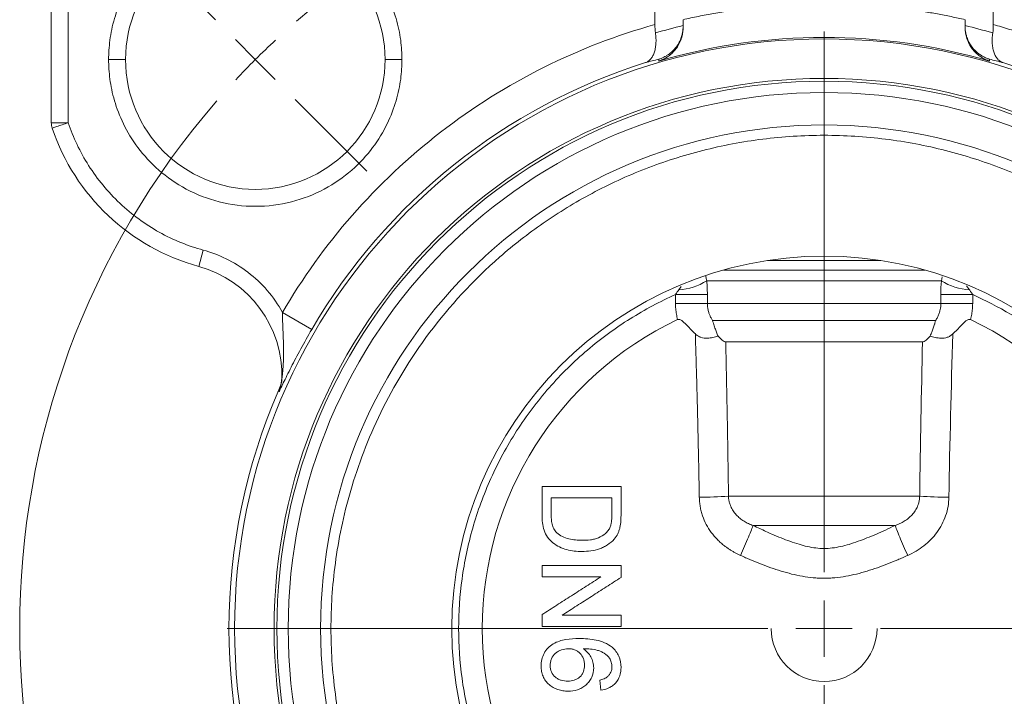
# Model space of a CAD drawing. Header units: millimetres. Extents: x 181 to 746, y 52 to 776.
# Tile 4 of 9: x 186 to 274, y 480 to 540. Entities that reach past the tile are written whole.
import ezdxf

# ---------------------------------------------------------------- set-up
doc = ezdxf.new("R2010")
doc.units = ezdxf.units.MM

# ---------------------------------------------------------------- blocks, each defined once
blk = doc.blocks.new('SW_CENTERMARKSYMBOL_2')
at = {"color": 0, "linetype": 'Continuous', "lineweight": 0}
for p, q in [((-3.536, 3.536), (-9.899, 9.899)), ((0, 0), (-1.768, 1.768)), ((50.417, -45.417), (50.417, 2.5)), ((0, 0), (1.768, -1.768)), ((3.536, -3.536), (9.899, -9.899)), ((50.417, -50.417), (50.417, -47.917)), ((45.417, -50.417), (-2.5, -50.417)), ((50.417, -50.417), (47.917, -50.417)), ((50.417, -50.417), (50.417, -52.917)), ((50.417, -50.417), (52.917, -50.417)), ((55.417, -50.417), (103.333, -50.417)), ((50.417, -55.417), (50.417, -103.333))]:
    blk.add_line(p, q, dxfattribs=at)
for start, end in [(49.01794, 130.98206), (132.99103, 135), (135, 137.00897), (139.01794, 220.98206)]:
    blk.add_arc((50.417, -50.417), 71.3, start, end, dxfattribs=at)

msp = doc.modelspace()

# ---------------------------------------------------------------- linework, layer by layer
at = {"color": 7, "linetype": 'Continuous', "lineweight": 15}
for p, q in [((242.695, 539.28), (242.695, 556.487)), ((272.695, 556.487), (272.695, 539.28)), ((189.195, 530.583), (189.195, 543.635)), ((190.695, 530.583), (190.695, 543.635)), ((243.035, 536.045), (243.032, 536.208)), ((272.358, 536.208), (272.356, 536.045)), ((190.695, 530.583), (189.195, 530.583)), ((202.664, 519.292), (202.269, 517.845)), ((262.692, 518.376), (252.698, 518.376)), ((247.301, 516.574), (268.089, 516.574)), ((244.526, 515.349), (244.526, 514.56)), ((247.348, 514.56), (247.348, 515.349)), ((268.043, 515.349), (268.043, 514.56)), ((270.865, 515.349), (268.043, 515.349)), ((270.865, 514.56), (270.865, 515.349)), ((244.526, 514.56), (247.348, 514.56)), ((268.043, 514.56), (247.348, 514.56)), ((212.279, 512.265), (209.689, 513.777)), ((247.808, 513.06), (267.583, 513.06)), ((266.418, 511.158), (248.972, 511.158)), ((209.626, 507.885), (209.626, 507.853)), ((266.171, 497.488), (249.22, 497.488)), ((251.403, 494.89), (263.987, 494.89)), ((232.695, 491.333), (232.695, 490.346)), ((239.695, 490.29), (239.695, 491.333)), ((232.695, 486.992), (232.695, 485.949)), ((239.695, 485.949), (239.695, 486.936)), ((237.811, 481.192), (237.9, 480.295))]:
    msp.add_line(p, q, dxfattribs=at)
at = {"color": 8, "linetype": 'Continuous', "lineweight": 15}
for p, q in [((248.767, 517.526), (266.623, 517.526)), ((268.089, 516.574), (268.172, 516.914)), ((244.805, 515.784), (245.032, 516.074)), ((270.328, 516.113), (270.585, 515.784))]:
    msp.add_line(p, q, dxfattribs=at)
at = {"color": 7, "linetype": 'Continuous', "lineweight": 15, "flags": 128}
msp.add_lwpolyline([(247.348, 515.349), (247.159, 515.349), (246.91, 515.349), (246.604, 515.349), (246.25, 515.349), (245.855, 515.349), (245.43, 515.349), (244.983, 515.349), (244.526, 515.349)], dxfattribs=at)
at = {"color": 7, "linetype": 'Continuous', "lineweight": 15}
for radius in [52.25, 48.75, 48.5, 33]:
    msp.add_circle((257.695, 485.756), radius, dxfattribs=at)
for centre, radius, start, end in [((207.278, 536.173), 11.5, 0, 180), ((257.695, 485.756), 52.382, 73.74714, 106.25286), ((207.278, 536.173), 11.5, 180, 0), ((257.695, 485.756), 52.587, 107.51843, 149.72867), ((257.695, 485.756), 52.587, 30.27133, 72.48157), ((257.695, 485.756), 47.5, 0, 180), ((190.695, 530.583), 1.5, 180, 198.62729), ((207.278, 536.173), 19, 198.62729, 254.71129), ((257.695, 485.756), 44.625, 0, 180), ((199.632, 508.199), 10, 358.01864, 74.71129), ((244.531, 520.99), 5.212, 273.02086, 302.10602), ((270.86, 520.99), 5.212, 237.89398, 266.97914), ((257.695, 485.756), 30.3, 115.37794, 244.62206), ((257.695, 485.756), 30.3, 295.37794, 64.62206), ((206.638, 507.957), 2.99, 336.43188, 358.01758), ((257.695, 485.756), 52.75, 156.34188, 203.65812), ((246.083, 547.679), 50.288, 270.62708, 273.57603), ((269.307, 547.679), 50.288, 266.42397, 269.37292), ((257.695, 485.756), 47.5, 180, 360), ((257.695, 485.756), 44.625, 180, 0), ((257.695, 485.756), 4.691, 180, 360)]:
    msp.add_arc(centre, radius, start, end, dxfattribs=at)
for points, knots in [([(194.278, 536.173), (194.278, 536.715), (194.312, 537.29), (194.475, 538.507), (194.604, 539.147), (194.993, 540.479), (195.252, 541.169), (195.934, 542.57), (196.358, 543.28), (197.398, 544.666), (198.015, 545.343), (199.446, 546.592), (200.261, 547.164), (202.061, 548.123), (203.045, 548.51), (205.112, 549.035), (206.195, 549.173), (208.362, 549.173), (209.445, 549.035), (211.512, 548.51), (212.496, 548.123), (214.296, 547.164), (215.111, 546.592), (216.542, 545.343), (217.158, 544.666), (218.198, 543.28), (218.623, 542.57), (219.305, 541.169), (219.564, 540.479), (219.953, 539.147), (220.082, 538.507), (220.245, 537.29), (220.278, 536.715), (220.278, 536.173)], [0, 0, 0, 0, 0.0625, 0.0625, 0.125, 0.125, 0.1875, 0.1875, 0.25, 0.25, 0.3125, 0.3125, 0.375, 0.375, 0.4375, 0.4375, 0.5, 0.5, 0.5625, 0.5625, 0.625, 0.625, 0.6875, 0.6875, 0.75, 0.75, 0.8125, 0.8125, 0.875, 0.875, 0.9375, 0.9375, 1, 1, 1, 1]), ([(245.195, 539.709), (245.422, 539.76), (245.876, 539.864), (246.56, 540.008), (247.244, 540.144), (247.93, 540.272), (248.618, 540.39), (249.307, 540.5), (249.998, 540.602), (250.69, 540.694), (252.199, 540.877), (254.533, 541.078), (257.695, 541.168), (260.857, 541.078), (263.377, 540.861), (265.254, 540.624), (266.497, 540.439), (267.735, 540.225), (268.969, 539.984), (269.786, 539.801), (270.195, 539.709)], [0, 0, 0, 0, 0.027708, 0.055401, 0.083083, 0.11076, 0.138434, 0.166112, 0.193796, 0.221492, 0.249205, 0.374592, 0.500002, 0.62539, 0.750799, 0.800662, 0.850487, 0.900302, 0.950131, 1, 1, 1, 1]), ([(209.689, 513.777), (211.44, 516.777), (213.508, 519.669), (218.213, 525.047), (220.851, 527.533), (226.56, 531.945), (229.631, 533.87), (236.025, 537.069), (239.347, 538.342), (242.695, 539.28)], [0, 0, 0, 0, 0.25, 0.25, 0.5, 0.5, 0.75, 0.75, 1, 1, 1, 1]), ([(242.748, 538.533), (242.754, 538.491), (242.765, 538.407), (242.778, 538.283), (242.788, 538.158), (242.797, 537.995), (242.799, 537.795), (242.786, 537.49), (242.737, 537.134), (242.633, 536.763), (242.489, 536.45), (242.34, 536.241), (242.206, 536.107), (242.096, 536.02), (241.983, 535.951), (241.903, 535.919), (241.866, 535.904)], [0, 0, 0, 0, 0.030795, 0.061896, 0.093292, 0.124969, 0.186619, 0.250124, 0.374935, 0.500233, 0.624963, 0.750252, 0.812708, 0.874971, 0.942736, 1, 1, 1, 1]), ([(245.195, 539.107), (245.194, 539.054), (245.193, 538.947), (245.179, 538.787), (245.158, 538.625), (245.127, 538.463), (245.087, 538.301), (245.008, 538.044), (244.858, 537.692), (244.597, 537.281), (244.271, 536.915), (243.96, 536.66), (243.69, 536.489), (243.478, 536.377), (243.259, 536.281), (243.108, 536.233), (243.032, 536.208)], [0, 0, 0, 0, 0.040215, 0.081069, 0.122521, 0.164525, 0.207032, 0.249989, 0.370026, 0.499804, 0.624755, 0.749507, 0.812675, 0.87482, 0.937554, 1, 1, 1, 1]), ([(243.035, 536.045), (243.075, 536.058), (243.161, 536.087), (243.295, 536.139), (243.453, 536.21), (243.629, 536.302), (243.877, 536.455), (244.171, 536.683), (244.493, 537.016), (244.773, 537.412), (244.964, 537.8), (245.079, 538.141), (245.137, 538.384), (245.172, 538.603), (245.192, 538.797), (245.194, 538.927), (245.195, 538.991)], [0, 0, 0, 0, 0.03748, 0.079228, 0.125337, 0.187992, 0.250739, 0.37527, 0.499596, 0.624914, 0.749475, 0.813892, 0.874944, 0.917749, 0.95942, 1, 1, 1, 1]), ([(272.358, 536.208), (272.314, 536.222), (272.22, 536.251), (272.071, 536.308), (271.895, 536.386), (271.7, 536.489), (271.422, 536.666), (271.111, 536.922), (270.787, 537.29), (270.532, 537.693), (270.36, 538.096), (270.26, 538.46), (270.205, 538.784), (270.199, 539), (270.195, 539.107)], [0, 0, 0, 0, 0.036198, 0.077883, 0.125242, 0.187414, 0.250637, 0.383691, 0.500378, 0.630127, 0.750167, 0.83557, 0.918974, 1, 1, 1, 1]), ([(270.195, 538.991), (270.196, 538.943), (270.197, 538.846), (270.208, 538.701), (270.225, 538.556), (270.257, 538.369), (270.312, 538.141), (270.427, 537.8), (270.617, 537.412), (270.898, 537.016), (271.219, 536.683), (271.513, 536.455), (271.762, 536.302), (271.96, 536.199), (272.157, 536.112), (272.293, 536.066), (272.356, 536.045)], [0, 0, 0, 0, 0.030339, 0.061283, 0.092855, 0.125071, 0.186122, 0.250539, 0.375099, 0.500416, 0.62474, 0.749271, 0.812017, 0.874671, 0.942188, 1, 1, 1, 1]), ([(273.524, 535.904), (273.501, 535.913), (273.45, 535.933), (273.372, 535.972), (273.282, 536.029), (273.184, 536.107), (273.051, 536.241), (272.902, 536.45), (272.758, 536.763), (272.654, 537.134), (272.605, 537.49), (272.591, 537.795), (272.594, 538.035), (272.61, 538.28), (272.632, 538.449), (272.643, 538.533)], [0, 0, 0, 0, 0.037037, 0.07867, 0.125045, 0.187309, 0.249767, 0.375059, 0.499792, 0.625092, 0.749906, 0.813413, 0.875064, 0.938121, 1, 1, 1, 1]), ([(272.695, 539.28), (272.936, 539.211), (273.418, 539.074), (274.137, 538.856), (274.854, 538.629), (275.566, 538.393), (276.276, 538.146), (276.983, 537.89), (278.283, 537.399), (280.158, 536.624), (282.579, 535.485), (284.95, 534.227), (288.042, 532.388), (291.739, 529.808), (295.167, 526.882), (297.725, 524.354), (299.54, 522.378), (301.252, 520.324), (302.588, 518.556), (303.6, 517.111), (304.328, 516.017), (305.032, 514.907), (305.478, 514.154), (305.702, 513.777)], [0, 0, 0, 0, 0.017584, 0.03516, 0.052731, 0.070302, 0.087875, 0.105453, 0.123039, 0.185402, 0.247776, 0.310719, 0.373674, 0.500115, 0.626541, 0.689461, 0.752394, 0.814721, 0.87706, 0.907801, 0.938527, 0.969254, 1, 1, 1, 1]), ([(220.278, 536.173), (220.278, 535.631), (220.245, 535.055), (220.082, 533.839), (219.953, 533.199), (219.564, 531.867), (219.305, 531.177), (218.623, 529.776), (218.198, 529.066), (217.158, 527.68), (216.542, 527.003), (215.111, 525.754), (214.296, 525.182), (212.496, 524.223), (211.512, 523.835), (209.445, 523.31), (208.362, 523.173), (206.195, 523.173), (205.112, 523.31), (203.045, 523.835), (202.061, 524.223), (200.261, 525.182), (199.446, 525.754), (198.015, 527.003), (197.398, 527.68), (196.358, 529.066), (195.934, 529.776), (195.252, 531.177), (194.993, 531.867), (194.604, 533.199), (194.475, 533.839), (194.312, 535.055), (194.278, 535.631), (194.278, 536.173)], [0, 0, 0, 0, 0.0625, 0.0625, 0.125, 0.125, 0.1875, 0.1875, 0.25, 0.25, 0.3125, 0.3125, 0.375, 0.375, 0.4375, 0.4375, 0.5, 0.5, 0.5625, 0.5625, 0.625, 0.625, 0.6875, 0.6875, 0.75, 0.75, 0.8125, 0.8125, 0.875, 0.875, 0.9375, 0.9375, 1, 1, 1, 1]), ([(194.278, 536.173), (194.455, 536.173), (194.646, 536.173), (195.015, 536.173), (195.193, 536.173), (195.486, 536.173), (195.6, 536.173), (195.746, 536.173), (195.778, 536.173), (195.778, 536.173)], [0, 0, 0, 0, 0.25, 0.25, 0.5, 0.5, 0.75, 0.75, 1, 1, 1, 1]), ([(220.278, 536.173), (220.102, 536.173), (219.911, 536.173), (219.542, 536.173), (219.364, 536.173), (219.071, 536.173), (218.957, 536.173), (218.811, 536.173), (218.778, 536.173), (218.778, 536.173)], [0, 0, 0, 0, 0.25, 0.25, 0.5, 0.5, 0.75, 0.75, 1, 1, 1, 1]), ([(241.866, 535.904), (242.058, 535.956), (242.447, 536.061), (242.836, 536.159), (243.032, 536.208)], [0, 0, 0, 0, 0.495129, 1, 1, 1, 1]), ([(272.358, 536.208), (272.555, 536.159), (272.944, 536.061), (273.332, 535.956), (273.524, 535.904)], [0, 0, 0, 0, 0.504878, 1, 1, 1, 1]), ([(189.274, 530.104), (189.274, 530.104), (189.304, 530.114), (189.443, 530.161), (189.551, 530.198), (189.829, 530.291), (189.997, 530.348), (190.347, 530.466), (190.528, 530.527), (190.695, 530.583)], [0, 0, 0, 0, 0.25, 0.25, 0.5, 0.5, 0.75, 0.75, 1, 1, 1, 1]), ([(190.695, 530.583), (191.133, 529.284), (191.739, 527.997), (193.278, 525.576), (194.21, 524.443), (196.329, 522.444), (197.515, 521.579), (200.022, 520.184), (201.341, 519.654), (202.664, 519.292)], [0, 0, 0, 0, 0.25, 0.25, 0.5, 0.5, 0.75, 0.75, 1, 1, 1, 1]), ([(301.404, 485.756), (301.404, 487.577), (301.291, 489.514), (300.743, 493.603), (300.308, 495.757), (299.003, 500.233), (298.132, 502.555), (295.836, 507.264), (294.411, 509.65), (290.914, 514.313), (288.841, 516.588), (285.232, 519.737), (283.947, 520.743), (281.219, 522.632), (279.776, 523.516), (276.752, 525.129), (275.169, 525.859), (271.889, 527.133), (270.192, 527.679), (266.716, 528.561), (264.938, 528.899), (261.338, 529.351), (259.516, 529.465), (255.874, 529.465), (254.053, 529.351), (250.453, 528.899), (248.674, 528.561), (245.198, 527.679), (243.501, 527.133), (240.221, 525.859), (238.639, 525.129), (235.614, 523.516), (234.172, 522.632), (231.444, 520.743), (230.158, 519.737), (226.549, 516.588), (224.477, 514.313), (220.98, 509.65), (219.554, 507.264), (217.259, 502.555), (216.388, 500.233), (215.082, 495.757), (214.647, 493.603), (214.099, 489.514), (213.986, 487.577), (213.986, 485.756)], [0, 0, 0, 0, 0.0625, 0.0625, 0.125, 0.125, 0.1875, 0.1875, 0.25, 0.25, 0.3125, 0.3125, 0.34375, 0.34375, 0.375, 0.375, 0.40625, 0.40625, 0.4375, 0.4375, 0.46875, 0.46875, 0.5, 0.5, 0.53125, 0.53125, 0.5625, 0.5625, 0.59375, 0.59375, 0.625, 0.625, 0.65625, 0.65625, 0.6875, 0.6875, 0.75, 0.75, 0.8125, 0.8125, 0.875, 0.875, 0.9375, 0.9375, 1, 1, 1, 1]), ([(202.664, 519.292), (203.343, 519.107), (204.027, 518.852), (205.364, 518.196), (206.017, 517.795), (207.245, 516.853), (207.82, 516.312), (208.851, 515.118), (209.307, 514.465), (209.689, 513.777)], [0, 0, 0, 0, 0.25, 0.25, 0.5, 0.5, 0.75, 0.75, 1, 1, 1, 1]), ([(244.526, 515.349), (244.581, 515.426), (244.683, 515.566), (244.767, 515.716), (244.805, 515.784)], [0, 0, 0, 0, 0.541633, 1, 1, 1, 1]), ([(247.301, 516.574), (247.306, 516.509), (247.316, 516.377), (247.327, 516.177), (247.336, 515.974), (247.343, 515.769), (247.347, 515.56), (247.347, 515.42), (247.348, 515.349)], [0, 0, 0, 0, 0.163127, 0.327324, 0.492855, 0.659979, 0.828946, 1, 1, 1, 1]), ([(270.585, 515.784), (270.603, 515.752), (270.64, 515.683), (270.706, 515.578), (270.78, 515.465), (270.836, 515.389), (270.865, 515.349)], [0, 0, 0, 0, 0.218221, 0.457475, 0.718007, 1, 1, 1, 1]), ([(225.304, 485.756), (225.304, 487.202), (225.401, 488.68), (225.811, 491.661), (226.124, 493.163), (226.976, 496.146), (227.515, 497.626), (228.817, 500.513), (229.579, 501.919), (231.308, 504.61), (232.275, 505.894), (234.38, 508.298), (235.519, 509.418), (237.925, 511.463), (239.193, 512.388), (241.81, 514.027), (243.16, 514.742), (244.526, 515.349)], [0, 0, 0, 0, 0.125, 0.125, 0.25, 0.25, 0.375, 0.375, 0.5, 0.5, 0.625, 0.625, 0.75, 0.75, 0.875, 0.875, 1, 1, 1, 1]), ([(270.865, 515.349), (271.991, 514.848), (273.131, 514.264), (275.409, 512.907), (276.546, 512.136), (278.777, 510.389), (279.872, 509.414), (281.97, 507.255), (282.974, 506.071), (284.837, 503.505), (285.697, 502.122), (287.219, 499.182), (287.882, 497.626), (288.963, 494.385), (289.381, 492.701), (289.943, 489.263), (290.087, 487.509), (290.087, 484.003), (289.943, 482.25), (289.381, 478.812), (288.963, 477.127), (287.882, 473.886), (287.219, 472.33), (285.697, 469.391), (284.837, 468.008), (282.974, 465.441), (281.97, 464.257), (279.872, 462.099), (278.777, 461.124), (276.546, 459.377), (275.409, 458.605), (273.131, 457.249), (271.991, 456.664), (270.865, 456.163)], [0, 0, 0, 0, 0.0625, 0.0625, 0.125, 0.125, 0.1875, 0.1875, 0.25, 0.25, 0.3125, 0.3125, 0.375, 0.375, 0.4375, 0.4375, 0.5, 0.5, 0.5625, 0.5625, 0.625, 0.625, 0.6875, 0.6875, 0.75, 0.75, 0.8125, 0.8125, 0.875, 0.875, 0.9375, 0.9375, 1, 1, 1, 1]), ([(244.709, 513.132), (244.69, 513.21), (244.651, 513.366), (244.606, 513.603), (244.57, 513.84), (244.544, 514.079), (244.529, 514.319), (244.527, 514.48), (244.526, 514.56)], [0, 0, 0, 0, 0.167325, 0.333983, 0.500277, 0.666508, 0.832982, 1, 1, 1, 1]), ([(247.348, 514.56), (247.349, 514.507), (247.35, 514.401), (247.365, 514.243), (247.389, 514.086), (247.422, 513.93), (247.474, 513.743), (247.552, 513.526), (247.666, 513.285), (247.76, 513.135), (247.808, 513.06)], [0, 0, 0, 0, 0.099539, 0.199175, 0.298853, 0.398522, 0.498129, 0.665213, 0.832564, 1, 1, 1, 1]), ([(267.583, 513.06), (267.611, 513.104), (267.669, 513.193), (267.745, 513.332), (267.813, 513.475), (267.873, 513.622), (267.936, 513.806), (267.993, 514.03), (268.035, 514.294), (268.04, 514.471), (268.043, 514.56)], [0, 0, 0, 0, 0.099812, 0.199618, 0.299383, 0.399067, 0.498629, 0.665759, 0.832966, 1, 1, 1, 1]), ([(268.043, 514.56), (268.14, 514.56), (268.282, 514.56), (268.653, 514.56), (268.882, 514.56), (269.399, 514.56), (269.687, 514.56), (270.276, 514.56), (270.577, 514.56), (270.865, 514.56)], [0, 0, 0, 0, 0.25, 0.25, 0.5, 0.5, 0.75, 0.75, 1, 1, 1, 1]), ([(270.865, 514.56), (270.864, 514.48), (270.862, 514.319), (270.846, 514.079), (270.821, 513.84), (270.785, 513.603), (270.739, 513.366), (270.701, 513.21), (270.681, 513.132)], [0, 0, 0, 0, 0.1670082, 0.3334759, 0.4997054, 0.6660007, 0.8326651, 1, 1, 1, 1]), ([(209.626, 507.853), (209.626, 507.851), (209.626, 507.847), (209.627, 507.851), (209.629, 507.863), (209.633, 507.886), (209.643, 507.951), (209.659, 508.071), (209.68, 508.245), (209.705, 508.485), (209.732, 508.8), (209.756, 509.174), (209.772, 509.551), (209.784, 510.055), (209.782, 510.689), (209.76, 511.453), (209.733, 512.098), (209.712, 512.613), (209.698, 513.007), (209.689, 513.391), (209.689, 513.652), (209.689, 513.777)], [0, 0, 0, 0, 0.005224, 0.010432, 0.015898, 0.023255, 0.031745, 0.063153, 0.090931, 0.125714, 0.188325, 0.250854, 0.313271, 0.375644, 0.500394, 0.625295, 0.750228, 0.814911, 0.874977, 0.940125, 1, 1, 1, 1]), ([(246.283, 511.865), (246.028, 512.103), (245.79, 512.358), (245.432, 512.737), (245.312, 512.865), (245.112, 513.032), (245.042, 513.085), (244.923, 513.139), (244.881, 513.152), (244.793, 513.159), (244.749, 513.151), (244.709, 513.132)], [0, 0, 0, 0, 0.5, 0.5, 0.75, 0.75, 0.875, 0.875, 0.9375, 0.9375, 1, 1, 1, 1]), ([(247.808, 513.06), (247.83, 512.981), (247.875, 512.828), (247.948, 512.601), (248.038, 512.335), (248.15, 512.03), (248.247, 511.792), (248.294, 511.676)], [0, 0, 0, 0, 0.176607, 0.343227, 0.500038, 0.757007, 1, 1, 1, 1]), ([(267.097, 511.676), (267.123, 511.74), (267.172, 511.859), (267.264, 512.095), (267.369, 512.382), (267.456, 512.641), (267.527, 512.867), (267.559, 512.978), (267.583, 513.06)], [0, 0, 0, 0, 0.133261, 0.250313, 0.500026, 0.749769, 0.816898, 1, 1, 1, 1]), ([(269.108, 511.865), (269.363, 512.103), (269.6, 512.358), (269.959, 512.737), (270.078, 512.865), (270.278, 513.032), (270.349, 513.085), (270.468, 513.139), (270.51, 513.152), (270.597, 513.159), (270.642, 513.151), (270.681, 513.132)], [0, 0, 0, 0, 0.5, 0.5, 0.75, 0.75, 0.875, 0.875, 0.9375, 0.9375, 1, 1, 1, 1]), ([(212.279, 512.265), (211.935, 511.676), (211.611, 511.1), (211.149, 510.25), (211.001, 509.972), (210.719, 509.436), (210.584, 509.175), (210.327, 508.669), (210.203, 508.422), (209.97, 507.95), (209.86, 507.725), (209.659, 507.31), (209.568, 507.121), (209.462, 506.905), (209.431, 506.845), (209.39, 506.768), (209.378, 506.751), (209.378, 506.761)], [0, 0, 0, 0, 0.25, 0.25, 0.375, 0.375, 0.5, 0.5, 0.625, 0.625, 0.75, 0.75, 0.875, 0.875, 0.9375, 0.9375, 1, 1, 1, 1]), ([(246.633, 497.393), (246.623, 497.997), (246.603, 499.204), (246.555, 501.618), (246.501, 504.012), (246.439, 506.424), (246.39, 508.214), (246.338, 510.041), (246.301, 511.245), (246.283, 511.865)], [0, 0, 0, 0, 0.1250052, 0.250008, 0.5000164, 0.621028, 0.7500095, 0.871291, 1, 1, 1, 1]), ([(248.294, 511.676), (248.156, 511.631), (248.007, 511.588), (247.684, 511.518), (247.51, 511.491), (247.149, 511.483), (246.957, 511.503), (246.686, 511.596), (246.596, 511.638), (246.432, 511.739), (246.355, 511.798), (246.283, 511.865)], [0, 0, 0, 0, 0.25, 0.25, 0.5, 0.5, 0.75, 0.75, 0.875, 0.875, 1, 1, 1, 1]), ([(248.294, 511.676), (248.416, 511.534), (248.537, 511.407), (248.713, 511.265), (248.769, 511.227), (248.877, 511.173), (248.927, 511.158), (248.972, 511.158)], [0, 0, 0, 0, 0.5, 0.5, 0.75, 0.75, 1, 1, 1, 1]), ([(267.097, 511.676), (266.975, 511.534), (266.853, 511.407), (266.678, 511.265), (266.621, 511.227), (266.514, 511.173), (266.463, 511.158), (266.418, 511.158)], [0, 0, 0, 0, 0.5, 0.5, 0.75, 0.75, 1, 1, 1, 1]), ([(269.108, 511.865), (269.036, 511.798), (268.959, 511.739), (268.794, 511.637), (268.705, 511.595), (268.433, 511.503), (268.242, 511.483), (267.881, 511.491), (267.706, 511.518), (267.384, 511.588), (267.235, 511.631), (267.097, 511.676)], [0, 0, 0, 0, 0.125, 0.125, 0.25, 0.25, 0.5, 0.5, 0.75, 0.75, 1, 1, 1, 1]), ([(248.972, 511.158), (248.987, 510.5), (249.017, 509.185), (249.058, 507.217), (249.097, 505.257), (249.133, 503.304), (249.165, 501.359), (249.195, 499.421), (249.211, 498.132), (249.22, 497.488)], [0, 0, 0, 0, 0.144602, 0.288618, 0.43205, 0.574902, 0.717176, 0.858874, 1, 1, 1, 1]), ([(209.379, 506.924), (209.453, 507.113), (209.569, 507.405), (209.592, 507.717), (209.601, 507.828)], [0, 0, 0, 0, 0.646045, 1, 1, 1, 1]), ([(209.379, 506.924), (209.379, 506.897), (209.379, 506.844), (209.378, 506.789), (209.378, 506.761)], [0, 0, 0, 0, 0.508269, 1, 1, 1, 1]), ([(232.695, 498.333), (233.278, 498.333), (234.444, 498.333), (236.194, 498.333), (237.944, 498.333), (239.112, 498.333), (239.695, 498.333)], [0, 0, 0, 0, 0.250003, 0.5, 0.749997, 1, 1, 1, 1]), ([(232.695, 495.826), (232.695, 496.244), (232.695, 497.08), (232.695, 497.915), (232.695, 498.333)], [0, 0, 0, 0, 0.5, 1, 1, 1, 1]), ([(239.695, 498.333), (239.695, 497.934), (239.695, 497.136), (239.695, 496.338), (239.695, 495.939)], [0, 0, 0, 0, 0.5, 1, 1, 1, 1]), ([(249.22, 497.488), (249.222, 497.438), (249.226, 497.336), (249.245, 497.185), (249.273, 497.035), (249.31, 496.886), (249.357, 496.74), (249.448, 496.503), (249.617, 496.186), (249.897, 495.828), (250.228, 495.516), (250.594, 495.26), (250.988, 495.048), (251.264, 494.943), (251.403, 494.89)], [0, 0, 0, 0, 0.041282, 0.082729, 0.124344, 0.166135, 0.208105, 0.250261, 0.374595, 0.501517, 0.624913, 0.75145, 0.874101, 1, 1, 1, 1]), ([(263.987, 494.89), (264.058, 494.916), (264.2, 494.968), (264.406, 495.058), (264.605, 495.157), (264.863, 495.306), (265.169, 495.522), (265.498, 495.833), (265.776, 496.191), (265.967, 496.55), (266.085, 496.885), (266.152, 497.184), (266.164, 497.387), (266.171, 497.488)], [0, 0, 0, 0, 0.0640517, 0.1271973, 0.1895185, 0.2510917, 0.3775177, 0.5008117, 0.6268675, 0.7503748, 0.834287, 0.9174808, 1, 1, 1, 1]), ([(238.888, 497.346), (238.289, 497.346), (237.092, 497.346), (235.297, 497.346), (234.101, 497.346), (233.503, 497.346)], [0, 0, 0, 0, 0.3333347, 0.6666654, 1, 1, 1, 1]), ([(233.503, 497.346), (233.503, 497.105), (233.503, 496.625), (233.503, 496.144), (233.503, 495.903)], [0, 0, 0, 0, 0.5, 1, 1, 1, 1]), ([(238.888, 495.927), (238.888, 496.163), (238.888, 496.636), (238.888, 497.109), (238.888, 497.346)], [0, 0, 0, 0, 0.5, 1, 1, 1, 1]), ([(250.284, 492.239), (250.203, 492.276), (250.041, 492.35), (249.801, 492.473), (249.562, 492.608), (249.324, 492.754), (249.088, 492.913), (248.824, 493.11), (248.536, 493.349), (248.132, 493.734), (247.68, 494.266), (247.235, 494.975), (246.958, 495.615), (246.797, 496.15), (246.709, 496.558), (246.65, 496.974), (246.639, 497.253), (246.633, 497.393)], [0, 0, 0, 0, 0.039792, 0.080194, 0.121264, 0.163068, 0.205677, 0.249172, 0.310862, 0.374123, 0.49949, 0.623699, 0.749282, 0.811535, 0.874474, 0.936989, 1, 1, 1, 1]), ([(265.107, 492.239), (265.36, 492.352), (265.607, 492.478), (266.087, 492.763), (266.32, 492.921), (266.758, 493.263), (266.965, 493.447), (267.353, 493.845), (267.535, 494.06), (267.864, 494.51), (268.011, 494.745), (268.268, 495.236), (268.379, 495.494), (268.651, 496.287), (268.748, 496.832), (268.757, 497.393)], [0, 0, 0, 0, 0.125, 0.125, 0.25, 0.25, 0.375, 0.375, 0.5, 0.5, 0.625, 0.625, 0.75, 0.75, 1, 1, 1, 1]), ([(232.695, 495.826), (232.698, 495.596), (232.709, 495.367), (232.767, 494.914), (232.813, 494.687), (232.956, 494.25), (233.058, 494.047), (233.323, 493.668), (233.479, 493.501), (233.836, 493.213), (234.034, 493.093), (234.445, 492.897), (234.661, 492.819), (235.323, 492.633), (235.776, 492.596), (236.233, 492.59)], [0, 0, 0, 0, 0.125, 0.125, 0.25, 0.25, 0.375, 0.375, 0.5, 0.5, 0.625, 0.625, 0.75, 0.75, 1, 1, 1, 1]), ([(233.998, 494.25), (233.895, 494.357), (233.81, 494.477), (233.672, 494.738), (233.62, 494.878), (233.551, 495.165), (233.531, 495.312), (233.508, 495.607), (233.505, 495.755), (233.503, 495.903)], [0, 0, 0, 0, 0.25, 0.25, 0.5, 0.5, 0.75, 0.75, 1, 1, 1, 1]), ([(238.888, 495.927), (238.885, 495.732), (238.884, 495.536), (238.853, 495.244), (238.841, 495.147), (238.803, 494.956), (238.777, 494.862), (238.743, 494.77)], [0, 0, 0, 0, 0.5, 0.5, 0.75, 0.75, 1, 1, 1, 1]), ([(239.594, 494.703), (239.64, 494.905), (239.663, 495.111), (239.691, 495.525), (239.695, 495.732), (239.695, 495.939)], [0, 0, 0, 0, 0.5, 0.5, 1, 1, 1, 1]), ([(251.403, 494.89), (251.373, 494.804), (251.323, 494.674), (251.185, 494.33), (251.095, 494.114), (250.889, 493.625), (250.772, 493.352), (250.529, 492.794), (250.404, 492.509), (250.284, 492.239)], [0, 0, 0, 0, 0.25, 0.25, 0.5, 0.5, 0.75, 0.75, 1, 1, 1, 1]), ([(251.403, 494.89), (251.597, 494.799), (251.973, 494.622), (252.526, 494.371), (253.162, 494.089), (253.871, 493.792), (254.674, 493.483), (255.445, 493.224), (256.209, 493.018), (256.951, 492.885), (257.692, 492.838), (258.432, 492.885), (259.174, 493.016), (259.939, 493.221), (260.711, 493.481), (261.515, 493.79), (262.317, 494.127), (263.15, 494.497), (263.7, 494.756), (263.987, 494.89)], [0, 0, 0, 0, 0.048097, 0.093601, 0.136545, 0.204732, 0.266813, 0.330318, 0.388161, 0.445088, 0.499825, 0.554468, 0.611128, 0.669099, 0.732764, 0.79495, 0.863274, 0.928728, 1, 1, 1, 1]), ([(263.987, 494.89), (264.018, 494.804), (264.067, 494.674), (264.206, 494.33), (264.295, 494.114), (264.501, 493.625), (264.619, 493.352), (264.861, 492.794), (264.987, 492.509), (265.107, 492.239)], [0, 0, 0, 0, 0.25, 0.25, 0.5, 0.5, 0.75, 0.75, 1, 1, 1, 1]), ([(236.248, 493.577), (236.048, 493.58), (235.848, 493.587), (235.449, 493.625), (235.249, 493.657), (234.864, 493.758), (234.677, 493.826), (234.318, 494.006), (234.15, 494.117), (233.998, 494.25)], [0, 0, 0, 0, 0.25, 0.25, 0.5, 0.5, 0.75, 0.75, 1, 1, 1, 1]), ([(238.743, 494.77), (238.694, 494.657), (238.632, 494.551), (238.485, 494.355), (238.401, 494.263), (238.127, 494.019), (237.913, 493.889), (237.574, 493.752), (237.455, 493.715), (237.217, 493.657), (237.098, 493.636), (236.736, 493.59), (236.493, 493.58), (236.248, 493.577)], [0, 0, 0, 0, 0.125, 0.125, 0.25, 0.25, 0.5, 0.5, 0.625, 0.625, 0.75, 0.75, 1, 1, 1, 1]), ([(239.094, 493.685), (239.212, 493.834), (239.324, 493.991), (239.449, 494.248), (239.485, 494.337), (239.546, 494.518), (239.57, 494.61), (239.594, 494.703)], [0, 0, 0, 0, 0.5, 0.5, 0.75, 0.75, 1, 1, 1, 1]), ([(236.233, 492.59), (236.497, 492.592), (236.761, 492.608), (237.284, 492.681), (237.542, 492.739), (237.913, 492.866), (238.034, 492.916), (238.27, 493.031), (238.387, 493.097), (238.718, 493.314), (238.918, 493.484), (239.094, 493.685)], [0, 0, 0, 0, 0.25, 0.25, 0.5, 0.5, 0.625, 0.625, 0.75, 0.75, 1, 1, 1, 1]), ([(257.695, 490.219), (257.615, 490.22), (257.455, 490.221), (257.133, 490.232), (256.569, 490.271), (255.767, 490.379), (254.818, 490.583), (253.886, 490.844), (252.97, 491.148), (252.066, 491.487), (251.324, 491.789), (250.731, 492.042), (250.436, 492.172), (250.284, 492.239)], [0, 0, 0, 0, 0.031079, 0.062208, 0.12459, 0.250261, 0.375709, 0.500526, 0.625186, 0.749927, 0.874854, 0.935672, 1, 1, 1, 1]), ([(257.695, 490.219), (257.775, 490.22), (257.935, 490.221), (258.256, 490.232), (258.818, 490.27), (259.619, 490.378), (260.567, 490.581), (261.501, 490.842), (262.418, 491.147), (263.323, 491.486), (264.066, 491.789), (264.659, 492.042), (264.955, 492.172), (265.107, 492.239)], [0, 0, 0, 0, 0.031025, 0.0621, 0.124276, 0.249295, 0.374985, 0.500042, 0.624881, 0.749757, 0.874782, 0.935634, 1, 1, 1, 1]), ([(232.695, 491.333), (233.278, 491.333), (234.444, 491.333), (236.194, 491.333), (237.944, 491.333), (239.112, 491.333), (239.695, 491.333)], [0, 0, 0, 0, 0.2500029, 0.5000001, 0.7499972, 1, 1, 1, 1]), ([(232.695, 486.992), (233.13, 487.271), (234.001, 487.83), (235.306, 488.669), (236.612, 489.507), (237.483, 490.066), (237.919, 490.346)], [0, 0, 0, 0, 0.250002, 0.5, 0.749998, 1, 1, 1, 1]), ([(237.919, 490.346), (237.338, 490.346), (236.177, 490.346), (234.436, 490.346), (233.275, 490.346), (232.695, 490.346)], [0, 0, 0, 0, 0.3333346, 0.6666654, 1, 1, 1, 1]), ([(239.695, 490.29), (239.26, 490.01), (238.389, 489.451), (237.083, 488.612), (235.777, 487.774), (234.907, 487.215), (234.472, 486.936)], [0, 0, 0, 0, 0.250002, 0.5, 0.749998, 1, 1, 1, 1]), ([(234.472, 486.936), (235.052, 486.936), (236.212, 486.936), (237.954, 486.936), (239.115, 486.936), (239.695, 486.936)], [0, 0, 0, 0, 0.333335, 0.666665, 1, 1, 1, 1]), ([(213.07, 485.756), (213.021, 485.756), (212.953, 485.756), (212.767, 485.756), (212.647, 485.756), (212.353, 485.756), (212.178, 485.756), (211.795, 485.756), (211.588, 485.756), (211.19, 485.756), (211, 485.756), (210.68, 485.756), (210.549, 485.756), (210.354, 485.756), (210.289, 485.756), (210.21, 485.756), (210.195, 485.756), (210.195, 485.756)], [0, 0, 0, 0, 0.125, 0.125, 0.25, 0.25, 0.375, 0.375, 0.5, 0.5, 0.625, 0.625, 0.75, 0.75, 0.875, 0.875, 1, 1, 1, 1]), ([(213.07, 485.756), (213.143, 485.756), (213.272, 485.756), (213.605, 485.756), (213.804, 485.756), (213.986, 485.756)], [0, 0, 0, 0, 0.5, 0.5, 1, 1, 1, 1]), ([(213.986, 485.756), (213.986, 483.935), (214.099, 481.999), (214.647, 477.909), (215.082, 475.756), (216.388, 471.28), (217.259, 468.957), (219.554, 464.249), (220.98, 461.862), (224.477, 457.2), (226.549, 454.925), (230.158, 451.775), (231.444, 450.77), (234.172, 448.88), (235.614, 447.996), (238.639, 446.383), (240.221, 445.654), (243.501, 444.379), (245.198, 443.834), (248.674, 442.951), (250.453, 442.614), (254.053, 442.162), (255.874, 442.047), (259.516, 442.047), (261.338, 442.162), (264.938, 442.614), (266.716, 442.951), (270.192, 443.834), (271.889, 444.379), (275.169, 445.654), (276.752, 446.383), (279.776, 447.996), (281.219, 448.88), (283.947, 450.77), (285.232, 451.775), (288.841, 454.925), (290.914, 457.2), (294.411, 461.862), (295.836, 464.249), (298.132, 468.957), (299.003, 471.28), (300.308, 475.756), (300.743, 477.909), (301.291, 481.999), (301.404, 483.935), (301.404, 485.756)], [0, 0, 0, 0, 0.0625, 0.0625, 0.125, 0.125, 0.1875, 0.1875, 0.25, 0.25, 0.3125, 0.3125, 0.34375, 0.34375, 0.375, 0.375, 0.40625, 0.40625, 0.4375, 0.4375, 0.46875, 0.46875, 0.5, 0.5, 0.53125, 0.53125, 0.5625, 0.5625, 0.59375, 0.59375, 0.625, 0.625, 0.65625, 0.65625, 0.6875, 0.6875, 0.75, 0.75, 0.8125, 0.8125, 0.875, 0.875, 0.9375, 0.9375, 1, 1, 1, 1]), ([(244.526, 456.163), (243.16, 456.771), (241.81, 457.485), (239.193, 459.124), (237.925, 460.049), (235.519, 462.094), (234.38, 463.214), (232.275, 465.618), (231.308, 466.902), (229.579, 469.593), (228.817, 471), (227.515, 473.887), (226.976, 475.367), (226.124, 478.349), (225.811, 479.852), (225.401, 482.832), (225.304, 484.31), (225.304, 485.756)], [0, 0, 0, 0, 0.125, 0.125, 0.25, 0.25, 0.375, 0.375, 0.5, 0.5, 0.625, 0.625, 0.75, 0.75, 0.875, 0.875, 1, 1, 1, 1]), ([(239.695, 485.949), (239.112, 485.949), (237.944, 485.949), (236.194, 485.949), (234.444, 485.949), (233.278, 485.949), (232.695, 485.949)], [0, 0, 0, 0, 0.250003, 0.5, 0.749997, 1, 1, 1, 1]), ([(235.972, 484.872), (235.579, 484.866), (235.188, 484.85), (234.417, 484.721), (234.032, 484.604), (233.521, 484.303), (233.364, 484.179), (233.092, 483.897), (232.973, 483.735), (232.786, 483.388), (232.72, 483.201), (232.632, 482.813), (232.611, 482.617), (232.605, 482.418)], [0, 0, 0, 0, 0.25, 0.25, 0.5, 0.5, 0.625, 0.625, 0.75, 0.75, 0.875, 0.875, 1, 1, 1, 1]), ([(238.9, 484.109), (238.697, 484.271), (238.476, 484.401), (238.003, 484.607), (237.754, 484.682), (237.004, 484.842), (236.487, 484.869), (235.972, 484.872)], [0, 0, 0, 0, 0.25, 0.25, 0.5, 0.5, 1, 1, 1, 1]), ([(233.413, 482.486), (233.417, 482.589), (233.426, 482.69), (233.462, 482.89), (233.49, 482.99), (233.612, 483.271), (233.736, 483.439), (233.968, 483.636), (234.054, 483.695), (234.231, 483.793), (234.323, 483.834), (234.611, 483.933), (234.814, 483.967), (235.019, 483.974)], [0, 0, 0, 0, 0.125, 0.125, 0.25, 0.25, 0.5, 0.5, 0.625, 0.625, 0.75, 0.75, 1, 1, 1, 1]), ([(235.019, 483.974), (235.114, 483.972), (235.21, 483.967), (235.397, 483.936), (235.491, 483.912), (235.67, 483.843), (235.754, 483.8), (235.913, 483.694), (235.988, 483.632), (236.188, 483.428), (236.294, 483.263), (236.398, 482.997), (236.423, 482.903), (236.455, 482.713), (236.463, 482.618), (236.464, 482.521)], [0, 0, 0, 0, 0.125, 0.125, 0.25, 0.25, 0.375, 0.375, 0.5, 0.5, 0.75, 0.75, 0.875, 0.875, 1, 1, 1, 1]), ([(237.272, 482.273), (237.267, 482.442), (237.246, 482.608), (237.168, 482.933), (237.11, 483.094), (236.953, 483.39), (236.851, 483.524), (236.617, 483.768), (236.487, 483.876), (236.349, 483.974)], [0, 0, 0, 0, 0.25, 0.25, 0.5, 0.5, 0.75, 0.75, 1, 1, 1, 1]), ([(236.349, 483.974), (236.564, 483.971), (236.778, 483.963), (237.204, 483.922), (237.417, 483.887), (237.725, 483.8), (237.825, 483.764), (238.019, 483.675), (238.115, 483.623), (238.383, 483.447), (238.542, 483.305), (238.68, 483.138)], [0, 0, 0, 0, 0.25, 0.25, 0.5, 0.5, 0.625, 0.625, 0.75, 0.75, 1, 1, 1, 1]), ([(239.695, 482.315), (239.686, 482.655), (239.638, 482.997), (239.44, 483.46), (239.35, 483.607), (239.144, 483.874), (239.027, 483.996), (238.9, 484.109)], [0, 0, 0, 0, 0.5, 0.5, 0.75, 0.75, 1, 1, 1, 1]), ([(238.68, 483.138), (238.744, 483.021), (238.801, 482.899), (238.853, 482.705), (238.867, 482.639), (238.883, 482.508), (238.885, 482.441), (238.888, 482.374)], [0, 0, 0, 0, 0.5, 0.5, 0.75, 0.75, 1, 1, 1, 1]), ([(232.605, 482.418), (232.607, 482.264), (232.623, 482.114), (232.683, 481.817), (232.727, 481.67), (232.845, 481.389), (232.918, 481.256), (233.095, 481.008), (233.199, 480.894), (233.431, 480.699), (233.557, 480.612), (233.822, 480.464), (233.96, 480.402), (234.245, 480.303), (234.395, 480.267), (234.696, 480.221), (234.848, 480.21), (235.001, 480.205)], [0, 0, 0, 0, 0.125, 0.125, 0.25, 0.25, 0.375, 0.375, 0.5, 0.5, 0.625, 0.625, 0.75, 0.75, 0.875, 0.875, 1, 1, 1, 1]), ([(234.972, 481.102), (234.777, 481.106), (234.584, 481.123), (234.305, 481.204), (234.212, 481.24), (234.038, 481.33), (233.956, 481.384), (233.729, 481.572), (233.606, 481.731), (233.447, 482.091), (233.419, 482.289), (233.413, 482.486)], [0, 0, 0, 0, 0.25, 0.25, 0.375, 0.375, 0.5, 0.5, 0.75, 0.75, 1, 1, 1, 1]), ([(236.464, 482.521), (236.462, 482.326), (236.431, 482.133), (236.33, 481.859), (236.288, 481.772), (236.183, 481.608), (236.12, 481.533), (235.978, 481.403), (235.898, 481.346), (235.728, 481.253), (235.639, 481.217), (235.361, 481.13), (235.167, 481.105), (234.972, 481.102)], [0, 0, 0, 0, 0.25, 0.25, 0.375, 0.375, 0.5, 0.5, 0.625, 0.625, 0.75, 0.75, 1, 1, 1, 1]), ([(235.001, 480.205), (235.287, 480.212), (235.568, 480.242), (235.975, 480.376), (236.108, 480.435), (236.356, 480.577), (236.472, 480.66), (236.688, 480.851), (236.786, 480.956), (236.959, 481.184), (237.035, 481.308), (237.218, 481.698), (237.264, 481.984), (237.272, 482.273)], [0, 0, 0, 0, 0.25, 0.25, 0.375, 0.375, 0.5, 0.5, 0.625, 0.625, 0.75, 0.75, 1, 1, 1, 1]), ([(237.9, 480.295), (238.147, 480.332), (238.385, 480.396), (238.723, 480.551), (238.833, 480.613), (239.036, 480.757), (239.129, 480.839), (239.381, 481.119), (239.501, 481.343), (239.655, 481.817), (239.691, 482.064), (239.695, 482.315)], [0, 0, 0, 0, 0.25, 0.25, 0.375, 0.375, 0.5, 0.5, 0.75, 0.75, 1, 1, 1, 1]), ([(238.888, 482.374), (238.885, 482.294), (238.88, 482.214), (238.852, 482.056), (238.829, 481.98), (238.768, 481.833), (238.729, 481.762), (238.638, 481.632), (238.584, 481.573), (238.529, 481.516)], [0, 0, 0, 0, 0.25, 0.25, 0.5, 0.5, 0.75, 0.75, 1, 1, 1, 1]), ([(238.529, 481.516), (238.426, 481.432), (238.312, 481.362), (238.067, 481.259), (237.939, 481.224), (237.811, 481.192)], [0, 0, 0, 0, 0.5, 0.5, 1, 1, 1, 1])]:
    msp.add_open_spline(points, degree=3, knots=knots, dxfattribs=at)
for points in [[(245.195, 538.991), (245.195, 539.227), (245.195, 539.466), (245.195, 539.709)], [(270.195, 539.709), (270.195, 539.466), (270.195, 539.227), (270.195, 538.991)], [(242.695, 539.28), (242.695, 539.026), (242.712, 538.777), (242.748, 538.533)], [(242.748, 538.533), (243.558, 538.77), (244.375, 538.988), (245.195, 539.188)], [(270.195, 539.188), (271.016, 538.988), (271.832, 538.77), (272.643, 538.533)], [(272.643, 538.533), (272.678, 538.777), (272.695, 539.026), (272.695, 539.28)], [(268.089, 516.574), (268.058, 516.175), (268.043, 515.766), (268.043, 515.349)], [(268.757, 497.393), (268.836, 502.221), (268.96, 507.049), (269.108, 511.865)], [(266.418, 511.158), (266.314, 506.608), (266.227, 502.048), (266.171, 497.488)]]:
    msp.add_open_spline(points, degree=3, dxfattribs=at)
at = {"color": 8, "linetype": 'Continuous', "lineweight": 15}
for points, knots in [([(247.215, 516.977), (247.216, 516.958), (247.217, 516.868), (247.264, 516.704), (247.301, 516.574)], [0, 0, 0, 0, 0.20961, 1, 1, 1, 1]), ([(224.785, 485.756), (224.85, 485.756), (225.007, 485.756), (225.194, 485.756), (225.304, 485.756)], [0, 0, 0, 0, 0.411999, 1, 1, 1, 1])]:
    msp.add_open_spline(points, degree=3, knots=knots, dxfattribs=at)

# ---------------------------------------------------------------- block references
at = {"color": 7, "linetype": 'Continuous', "lineweight": 0}
msp.add_blockref('SW_CENTERMARKSYMBOL_2', (207.278, 536.173), dxfattribs=at)

doc.saveas('drawing.dxf')
